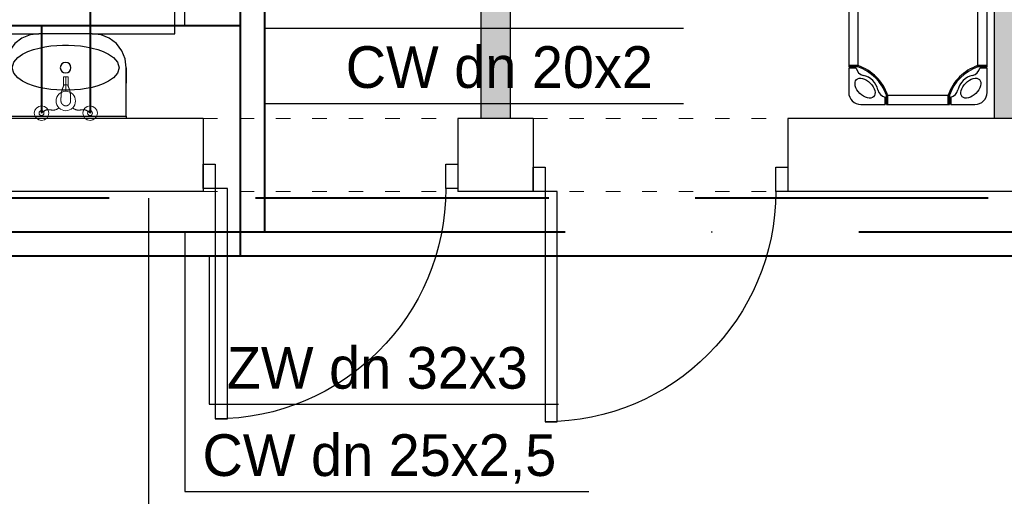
# Model space of a CAD drawing. Header units: millimetres. Extents: x 3698380 to 4312681, y 679670 to 844285.
# Tile 17 of 100: x 3864181 to 3868236, y 786170 to 788135. Entities that reach past the tile are written whole.
import ezdxf
from ezdxf.lldxf.tags import DXFTag

# ---------------------------------------------------------------- set-up
doc = ezdxf.new("R2010")
doc.units = ezdxf.units.MM
doc.header["$LTSCALE"] = 10
for name, pattern in [('ACAD_ISO03W100', [30, 12, -18]), ('H2OCW', [0]), ('H2OCYR', [181.05, 120.7, -60.35]), ('H2OHW', [371.354, 250.4, -60.35, 0.254, -60.35])]:
    doc.linetypes.add(name, pattern=pattern)
for name, color, linetype, lineweight in [('0 20 cienka', 8, 'Continuous', 20), ('A-DOOR', 7, 'Continuous', 9), ('P-SANR-FIXT', 7, 'Continuous', 9), ('SAN_Odbiorniki H2O na rzucie', 7, 'Continuous', 13), ('SAN_Przewody ciepłej wody H2O na rzucie', 1, 'Continuous', 40), ('SAN_Przewody zimnej wody H2O na rzucie', 5, 'Continuous', 40)]:
    doc.layers.add(name, color=color, linetype=linetype, lineweight=lineweight)
for name, color, linetype in [('A_bloki', 252, 'Continuous'), ('A_kreskowanie', 8, 'Continuous'), ('A_podciąg', 8, '300118_49_XR_0034$0$300118_49_XR_0033$0$( Dashed )'), ('A_sc_istn', 252, 'Continuous'), ('A_sc_proj', 2, 'Continuous'), ('A_stolarka', 252, 'Continuous'), ('A_wymiary', 1, 'Continuous'), ('SAN_Etykiety przewodów H2O na rzucie', 7, 'Continuous'), ('SAN_Piony H2O na rzucie', 8, 'Continuous')]:
    doc.layers.add(name, color=color, linetype=linetype)
doc.layers.add('SAN_Przewody cyrkulacji H2O na rzucie', color=7, linetype='Continuous', lineweight=40, true_color=0x800080)
doc.styles.add('Etykiety przewodów H2O na rzucie', font='txt')
tags = doc.linetypes.add('300118_49_XR_0034$0$300118_49_XR_0033$0$( Dashed )', pattern=[0.75, 0.5, -0.25]).pattern_tags.tags
tags[6:7] = [DXFTag(74, 4), DXFTag(75, 0), DXFTag(340, '0'), DXFTag(46, 1.0), DXFTag(50, 0.0), DXFTag(44, 0.0), DXFTag(45, 0.0)]
tags[4:5] = [DXFTag(74, 4), DXFTag(75, 0), DXFTag(340, '0'), DXFTag(46, 1.0), DXFTag(50, 0.0), DXFTag(44, 0.0), DXFTag(45, 0.0)]

# ---------------------------------------------------------------- blocks, each defined once
blk = doc.blocks.new('Łóżeczko przedszkolne Śpioszek - niebieskie _Nowa Szkoła_ - Łóżeczko przedszkolne Śpioszek - niebieskie _Nowa Szkoła_-1786863-1 PIĘTRO')
at = {"layer": 'A_bloki'}
for p, q in [((15, 57), (5, 57)), ((15, 54), (15, 57)), ((16.03, 57), (15.5, 57)), ((15.5, 56.99), (15.5, 57)), ((15.5, 57), (15.5, 56.99)), ((16.03, 56.99), (15.5, 56.99)), ((16.03, 56.99), (15.5, 56.99)), ((116.97, 57), (16.03, 57)), ((16.03, 56.99), (16.03, 57)), ((16.03, 57), (16.03, 56.99)), ((116.97, 56.99), (16.03, 56.99)), ((117.5, 57), (116.97, 57)), ((116.97, 56.99), (116.97, 57)), ((116.97, 57), (116.97, 56.99)), ((117.5, 56.99), (116.97, 56.99)), ((117.5, 56.99), (116.97, 56.99)), ((117.5, 56.99), (117.5, 57)), ((117.5, 57), (117.5, 56.99)), ((128, 57), (118, 57)), ((118, 57), (118, 54)), ((15.5, 56.5), (15, 56.5)), ((15, 54.5), (15.5, 54.5)), ((16.03, 53.19), (15.5, 53.19)), ((16.03, 56.76), (16.03, 56.63)), ((16.03, 56.48), (16.03, 56.63)), ((16.03, 56.63), (16.03, 56.48)), ((16.03, 56.3), (16.03, 56.48)), ((16.03, 56.48), (16.03, 56.3)), ((16.03, 56.09), (16.03, 56.29)), ((16.03, 56.29), (16.03, 56.09)), ((16.03, 55.89), (16.03, 56.09)), ((16.03, 56.09), (16.03, 55.89)), ((16.03, 55.69), (16.03, 55.89)), ((16.03, 55.89), (16.03, 55.69)), ((16.03, 55.49), (16.03, 55.69)), ((16.03, 55.69), (16.03, 55.49)), ((16.03, 55.29), (16.03, 55.49)), ((16.03, 55.49), (16.03, 55.29)), ((16.03, 55.09), (16.03, 55.29)), ((16.03, 55.29), (16.03, 55.09)), ((16.03, 54.88), (16.03, 55.09)), ((16.03, 55.09), (16.03, 54.88)), ((16.03, 54.66), (16.03, 54.88)), ((16.03, 54.88), (16.03, 54.66)), ((16.03, 54.46), (16.03, 54.66)), ((16.03, 54.66), (16.03, 54.46)), ((16.03, 54.28), (16.03, 54.46)), ((16.03, 54.46), (16.03, 54.28)), ((16.03, 54.11), (16.03, 54.28)), ((16.03, 54.28), (16.03, 54.11)), ((16.03, 53.96), (16.03, 54.11)), ((16.03, 54.11), (16.03, 53.96)), ((16.03, 53.81), (16.03, 53.96)), ((16.03, 53.96), (16.03, 53.81)), ((16.03, 53.67), (16.03, 53.81)), ((16.03, 53.81), (16.03, 53.67)), ((16.03, 53.55), (16.03, 53.67)), ((16.03, 53.67), (16.03, 53.55)), ((16.03, 53.54), (16.03, 53.42)), ((116.97, 53.19), (16.03, 53.19)), ((116.97, 56.63), (116.97, 56.76)), ((116.97, 56.48), (116.97, 56.63)), ((116.97, 56.63), (116.97, 56.48)), ((116.97, 56.3), (116.97, 56.48)), ((116.97, 56.48), (116.97, 56.3)), ((116.97, 56.09), (116.97, 56.29)), ((116.97, 56.29), (116.97, 56.09)), ((116.97, 55.89), (116.97, 56.09)), ((116.97, 56.09), (116.97, 55.89)), ((116.97, 55.69), (116.97, 55.89)), ((116.97, 55.89), (116.97, 55.69)), ((116.97, 55.49), (116.97, 55.69)), ((116.97, 55.69), (116.97, 55.49)), ((116.97, 55.29), (116.97, 55.49)), ((116.97, 55.49), (116.97, 55.29)), ((116.97, 55.09), (116.97, 55.29)), ((116.97, 55.29), (116.97, 55.09)), ((116.97, 54.88), (116.97, 55.09)), ((116.97, 55.09), (116.97, 54.88)), ((116.97, 54.66), (116.97, 54.88)), ((116.97, 54.88), (116.97, 54.66)), ((116.97, 54.46), (116.97, 54.66)), ((116.97, 54.66), (116.97, 54.46)), ((116.97, 54.28), (116.97, 54.46)), ((116.97, 54.46), (116.97, 54.28)), ((116.97, 54.11), (116.97, 54.28)), ((116.97, 54.28), (116.97, 54.11)), ((116.97, 53.96), (116.97, 54.11)), ((116.97, 53.81), (116.97, 53.96)), ((116.97, 53.67), (116.97, 53.81)), ((116.97, 53.81), (116.97, 53.67)), ((116.97, 53.55), (116.97, 53.67)), ((116.97, 53.67), (116.97, 53.55)), ((116.97, 53.42), (116.97, 53.54)), ((117.5, 53.19), (116.97, 53.19)), ((118, 56.5), (117.5, 56.5)), ((117.5, 54.5), (118, 54.5)), ((0, 52), (0, 42)), ((133, 42), (133, 52)), ((0, 42), (3, 42)), ((0, 41.5), (0, 40.97)), ((0.01, 41.5), (0, 41.5)), ((0, 41.5), (0.01, 41.5)), ((0.01, 40.97), (0, 40.97)), ((0, 40.97), (0, 16.03)), ((0, 40.97), (0.01, 40.97)), ((0.01, 41.5), (0.01, 40.97)), ((0.01, 41.5), (0.01, 40.97)), ((0.01, 40.97), (0.01, 16.03)), ((0.5, 42), (0.5, 41.5)), ((2.5, 41.5), (2.5, 42)), ((3.8, 41.5), (3.8, 40.97)), ((3.81, 40.97), (3.81, 16.03)), ((129.19, 16.03), (129.19, 40.97)), ((129.2, 40.97), (129.2, 41.5)), ((130, 42), (133, 42)), ((130.5, 42), (130.5, 41.5)), ((132.5, 41.5), (132.5, 42)), ((132.99, 41.5), (133, 41.5)), ((133, 41.5), (132.99, 41.5)), ((132.99, 40.97), (132.99, 41.5)), ((132.99, 40.97), (132.99, 41.5)), ((133, 40.97), (132.99, 40.97)), ((132.99, 40.97), (133, 40.97)), ((132.99, 16.03), (132.99, 40.97)), ((133, 40.97), (133, 41.5)), ((133, 16.03), (133, 40.97)), ((0, 16.03), (0, 15.5)), ((0, 16.03), (0.01, 16.03)), ((0.01, 16.03), (0, 16.03)), ((0.01, 15.5), (0, 15.5)), ((0, 15.5), (0.01, 15.5)), ((3, 15), (0, 15)), ((0, 15), (0, 5)), ((0.01, 16.03), (0.01, 15.5)), ((0.01, 16.03), (0.01, 15.5)), ((0.5, 15.5), (0.5, 15)), ((2.5, 15), (2.5, 15.5)), ((3.8, 16.03), (3.8, 15.5)), ((129.2, 15.5), (129.2, 16.03)), ((133, 15), (130, 15)), ((130.5, 15.5), (130.5, 15)), ((132.5, 15), (132.5, 15.5)), ((132.99, 16.03), (133, 16.03)), ((132.99, 15.5), (132.99, 16.03)), ((132.99, 15.5), (132.99, 16.03)), ((133, 16.03), (132.99, 16.03)), ((132.99, 15.5), (133, 15.5)), ((133, 15.5), (132.99, 15.5)), ((133, 15.5), (133, 16.03)), ((133, 5), (133, 15)), ((5, 0), (15, 0)), ((15, 0), (15, 3)), ((15.5, 2.5), (15, 2.5)), ((15, 0.5), (15.5, 0.5)), ((15.5, 3.81), (16.03, 3.81)), ((15.5, 0.01), (15.5, 0)), ((15.5, 0), (15.5, 0.01)), ((15.5, 0.01), (16.03, 0.01)), ((15.5, 0.01), (16.03, 0.01)), ((16.03, 3.81), (116.97, 3.81)), ((16.03, 3.58), (16.03, 3.46)), ((16.03, 3.45), (16.03, 3.33)), ((16.03, 3.33), (16.03, 3.45)), ((16.03, 3.33), (16.03, 3.19)), ((16.03, 3.19), (16.03, 3.33)), ((16.03, 3.19), (16.03, 3.04)), ((16.03, 3.04), (16.03, 3.19)), ((16.03, 3.04), (16.03, 2.89)), ((16.03, 2.89), (16.03, 3.04)), ((16.03, 2.89), (16.03, 2.72)), ((16.03, 2.72), (16.03, 2.89)), ((16.03, 2.72), (16.03, 2.54)), ((16.03, 2.54), (16.03, 2.72)), ((16.03, 2.54), (16.03, 2.34)), ((16.03, 2.34), (16.03, 2.54)), ((16.03, 2.34), (16.03, 2.12)), ((16.03, 2.12), (16.03, 2.34)), ((16.03, 2.12), (16.03, 1.91)), ((16.03, 1.91), (16.03, 2.12)), ((16.03, 1.91), (16.03, 1.71)), ((16.03, 1.71), (16.03, 1.91)), ((16.03, 1.71), (16.03, 1.51)), ((16.03, 1.51), (16.03, 1.71)), ((16.03, 1.51), (16.03, 1.31)), ((16.03, 1.31), (16.03, 1.51)), ((16.03, 1.31), (16.03, 1.11)), ((16.03, 1.11), (16.03, 1.31)), ((16.03, 1.11), (16.03, 0.91)), ((16.03, 0.91), (16.03, 1.11)), ((16.03, 0.91), (16.03, 0.71)), ((16.03, 0.71), (16.03, 0.91)), ((16.03, 0.7), (16.03, 0.52)), ((16.03, 0.52), (16.03, 0.7)), ((16.03, 0.52), (16.03, 0.37)), ((16.03, 0.37), (16.03, 0.52)), ((16.03, 0.37), (16.03, 0.24)), ((16.03, 0.01), (16.03, 0)), ((16.03, 0), (16.03, 0.01)), ((16.03, 0.01), (116.97, 0.01)), ((116.97, 3.81), (117.5, 3.81)), ((116.97, 3.46), (116.97, 3.58)), ((116.97, 3.33), (116.97, 3.45)), ((116.97, 3.45), (116.97, 3.33)), ((116.97, 3.19), (116.97, 3.33)), ((116.97, 3.33), (116.97, 3.19)), ((116.97, 3.04), (116.97, 3.19)), ((116.97, 3.19), (116.97, 3.04)), ((116.97, 2.89), (116.97, 3.04)), ((116.97, 3.04), (116.97, 2.89)), ((116.97, 2.72), (116.97, 2.89)), ((116.97, 2.89), (116.97, 2.72)), ((116.97, 2.54), (116.97, 2.72)), ((116.97, 2.72), (116.97, 2.54)), ((116.97, 2.34), (116.97, 2.54)), ((116.97, 2.54), (116.97, 2.34)), ((116.97, 2.12), (116.97, 2.34)), ((116.97, 2.34), (116.97, 2.12)), ((116.97, 1.91), (116.97, 2.12)), ((116.97, 2.12), (116.97, 1.91)), ((116.97, 1.71), (116.97, 1.91)), ((116.97, 1.91), (116.97, 1.71)), ((116.97, 1.51), (116.97, 1.71)), ((116.97, 1.31), (116.97, 1.51)), ((116.97, 1.11), (116.97, 1.31)), ((116.97, 1.31), (116.97, 1.11)), ((116.97, 0.91), (116.97, 1.11)), ((116.97, 1.11), (116.97, 0.91)), ((116.97, 0.71), (116.97, 0.91)), ((116.97, 0.91), (116.97, 0.71)), ((116.97, 0.52), (116.97, 0.7)), ((116.97, 0.7), (116.97, 0.52)), ((116.97, 0.37), (116.97, 0.52)), ((116.97, 0.52), (116.97, 0.37)), ((116.97, 0.24), (116.97, 0.37)), ((116.97, 0), (116.97, 0.01)), ((116.97, 0.01), (117.5, 0.01)), ((116.97, 0.01), (117.5, 0.01)), ((116.97, 0.01), (116.97, 0)), ((118, 2.5), (117.5, 2.5)), ((117.5, 0.5), (118, 0.5)), ((117.5, 0.01), (117.5, 0)), ((117.5, 0), (117.5, 0.01)), ((118, 3), (118, 0)), ((118, 0), (128, 0)), ((15.5, 0), (16.03, 0)), ((16.03, 0), (116.97, 0)), ((116.97, 0), (117.5, 0))]:
    blk.add_line(p, q, dxfattribs=at)
at = {"layer": 'A_bloki', "flags": 128}
for points in [[(15.5, 53.19), (15.5, 53.3), (15.5, 53.42), (15.5, 53.55), (15.5, 53.67), (15.5, 53.81), (15.5, 53.96), (15.5, 54.11), (15.5, 54.28), (15.5, 54.46), (15.5, 54.66), (15.5, 54.88), (15.5, 55.09), (15.5, 55.29), (15.5, 55.49), (15.5, 55.69), (15.5, 55.89), (15.5, 56.09), (15.5, 56.3), (15.5, 56.48), (15.5, 56.63), (15.5, 56.76), (15.5, 56.87), (15.5, 56.94), (15.5, 56.99)], [(16.03, 56.63), (16.03, 56.76), (16.03, 56.87), (16.03, 56.94), (16.03, 56.99)], [(16.03, 56.99), (16.03, 56.94), (16.03, 56.87), (16.03, 56.76)], [(116.97, 56.76), (116.97, 56.87), (116.97, 56.94), (116.97, 56.99)], [(116.97, 56.99), (116.97, 56.94), (116.97, 56.87), (116.97, 56.76), (116.97, 56.63)], [(117.5, 56.99), (117.5, 56.94), (117.5, 56.87), (117.5, 56.76), (117.5, 56.63), (117.5, 56.48), (117.5, 56.3), (117.5, 56.09), (117.5, 55.89), (117.5, 55.69), (117.5, 55.49), (117.5, 55.29), (117.5, 55.09), (117.5, 54.88), (117.5, 54.66), (117.5, 54.46), (117.5, 54.28), (117.5, 54.11), (117.5, 53.96), (117.5, 53.81), (117.5, 53.67), (117.5, 53.55), (117.5, 53.42), (117.5, 53.3), (117.5, 53.19)], [(3.17, 46.76), (2.83, 47.24), (2.63, 47.84), (2.59, 48.53), (2.71, 49.29), (2.98, 50.09), (3.39, 50.9), (3.94, 51.68), (4.59, 52.41), (5.32, 53.06), (6.1, 53.61), (6.91, 54.02), (7.71, 54.29), (8.47, 54.41), (9.16, 54.37), (9.76, 54.17), (10.24, 53.83)], [(10.24, 53.83), (10.59, 53.35), (10.79, 52.75), (10.83, 52.05), (10.71, 51.29), (10.44, 50.49), (10.02, 49.69), (9.48, 48.9), (8.83, 48.17), (8.1, 47.52), (7.31, 46.98), (6.51, 46.56), (5.71, 46.29), (4.95, 46.17), (4.25, 46.21), (3.65, 46.41), (3.17, 46.76)], [(16.03, 53.19), (16.03, 53.3), (16.03, 53.42), (16.03, 53.54)], [(16.03, 53.42), (16.03, 53.3), (16.03, 53.19)], [(116.97, 54.11), (116.97, 53.96), (116.97, 53.81)], [(116.97, 53.54), (116.97, 53.42), (116.97, 53.3), (116.97, 53.19)], [(116.97, 53.19), (116.97, 53.3), (116.97, 53.42)], [(129.83, 46.76), (129.35, 46.41), (128.75, 46.21), (128.05, 46.17), (127.29, 46.29), (126.49, 46.56), (125.69, 46.98), (124.9, 47.52), (124.17, 48.17), (123.52, 48.9), (122.98, 49.69), (122.56, 50.49), (122.29, 51.29), (122.17, 52.05), (122.21, 52.75), (122.41, 53.35), (122.76, 53.83)], [(122.76, 53.83), (123.24, 54.17), (123.84, 54.37), (124.53, 54.41), (125.29, 54.29), (126.09, 54.02), (126.9, 53.61), (127.68, 53.06), (128.41, 52.41), (129.06, 51.68), (129.61, 50.9), (130.02, 50.09), (130.29, 49.29), (130.41, 48.53), (130.37, 47.84), (130.17, 47.24), (129.83, 46.76)], [(0.01, 41.5), (0.06, 41.5), (0.13, 41.5), (0.24, 41.5), (0.37, 41.5), (0.52, 41.5), (0.7, 41.5), (0.91, 41.5), (1.11, 41.5), (1.31, 41.5), (1.51, 41.5), (1.71, 41.5), (1.91, 41.5), (2.12, 41.5), (2.34, 41.5), (2.54, 41.5), (2.72, 41.5), (2.89, 41.5), (3.04, 41.5), (3.19, 41.5), (3.33, 41.5), (3.45, 41.5), (3.58, 41.5), (3.7, 41.5), (3.81, 41.5)], [(3.81, 40.97), (3.7, 40.97), (3.58, 40.97), (3.45, 40.97), (3.33, 40.97), (3.19, 40.97), (3.04, 40.97), (2.89, 40.97), (2.72, 40.97), (2.54, 40.97), (2.34, 40.97), (2.12, 40.97), (1.91, 40.97), (1.71, 40.97), (1.51, 40.97), (1.31, 40.97), (1.11, 40.97), (0.91, 40.97), (0.7, 40.97), (0.52, 40.97), (0.37, 40.97), (0.24, 40.97), (0.13, 40.97), (0.06, 40.97), (0.01, 40.97)], [(0.01, 40.97), (0.06, 40.97), (0.13, 40.97), (0.24, 40.97), (0.37, 40.97), (0.52, 40.97), (0.7, 40.97), (0.91, 40.97), (1.11, 40.97), (1.31, 40.97), (1.51, 40.97), (1.71, 40.97), (1.91, 40.97), (2.12, 40.97), (2.34, 40.97), (2.54, 40.97), (2.72, 40.97), (2.89, 40.97), (3.04, 40.97), (3.19, 40.97), (3.33, 40.97), (3.45, 40.97), (3.58, 40.97), (3.7, 40.97), (3.81, 40.97)], [(129.19, 41.5), (129.3, 41.5), (129.42, 41.5), (129.55, 41.5), (129.67, 41.5), (129.81, 41.5), (129.96, 41.5), (130.11, 41.5), (130.28, 41.5), (130.46, 41.5), (130.66, 41.5), (130.88, 41.5), (131.09, 41.5), (131.29, 41.5), (131.49, 41.5), (131.69, 41.5), (131.89, 41.5), (132.09, 41.5), (132.3, 41.5), (132.48, 41.5), (132.63, 41.5), (132.76, 41.5), (132.87, 41.5), (132.94, 41.5), (132.99, 41.5)], [(132.99, 40.97), (132.94, 40.97), (132.87, 40.97), (132.76, 40.97), (132.63, 40.97), (132.48, 40.97), (132.3, 40.97), (132.09, 40.97), (131.89, 40.97), (131.69, 40.97), (131.49, 40.97), (131.29, 40.97), (131.09, 40.97), (130.88, 40.97), (130.66, 40.97), (130.46, 40.97), (130.28, 40.97), (130.11, 40.97), (129.96, 40.97), (129.81, 40.97), (129.67, 40.97), (129.55, 40.97), (129.42, 40.97), (129.3, 40.97), (129.19, 40.97)], [(129.19, 40.97), (129.3, 40.97), (129.42, 40.97), (129.55, 40.97), (129.67, 40.97), (129.81, 40.97), (129.96, 40.97), (130.11, 40.97), (130.28, 40.97), (130.46, 40.97), (130.66, 40.97), (130.88, 40.97), (131.09, 40.97), (131.29, 40.97), (131.49, 40.97), (131.69, 40.97), (131.89, 40.97), (132.09, 40.97), (132.3, 40.97), (132.48, 40.97), (132.63, 40.97), (132.76, 40.97), (132.87, 40.97), (132.94, 40.97), (132.99, 40.97)], [(0.01, 16.03), (0.06, 16.03), (0.13, 16.03), (0.24, 16.03), (0.37, 16.03), (0.52, 16.03), (0.7, 16.03), (0.91, 16.03), (1.11, 16.03), (1.31, 16.03), (1.51, 16.03), (1.71, 16.03), (1.91, 16.03), (2.12, 16.03), (2.34, 16.03), (2.54, 16.03), (2.72, 16.03), (2.89, 16.03), (3.04, 16.03), (3.19, 16.03), (3.33, 16.03), (3.45, 16.03), (3.58, 16.03), (3.7, 16.03), (3.81, 16.03)], [(3.81, 16.03), (3.7, 16.03), (3.58, 16.03), (3.45, 16.03), (3.33, 16.03), (3.19, 16.03), (3.04, 16.03), (2.89, 16.03), (2.72, 16.03), (2.54, 16.03), (2.34, 16.03), (2.12, 16.03), (1.91, 16.03), (1.71, 16.03), (1.51, 16.03), (1.31, 16.03), (1.11, 16.03), (0.91, 16.03), (0.7, 16.03), (0.52, 16.03), (0.37, 16.03), (0.24, 16.03), (0.13, 16.03), (0.06, 16.03), (0.01, 16.03)], [(3.81, 15.5), (3.7, 15.5), (3.58, 15.5), (3.45, 15.5), (3.33, 15.5), (3.19, 15.5), (3.04, 15.5), (2.89, 15.5), (2.72, 15.5), (2.54, 15.5), (2.34, 15.5), (2.12, 15.5), (1.91, 15.5), (1.71, 15.5), (1.51, 15.5), (1.31, 15.5), (1.11, 15.5), (0.91, 15.5), (0.7, 15.5), (0.52, 15.5), (0.37, 15.5), (0.24, 15.5), (0.13, 15.5), (0.06, 15.5), (0.01, 15.5)], [(129.19, 16.03), (129.3, 16.03), (129.42, 16.03), (129.55, 16.03), (129.67, 16.03), (129.81, 16.03), (129.96, 16.03), (130.11, 16.03), (130.28, 16.03), (130.46, 16.03), (130.66, 16.03), (130.88, 16.03), (131.09, 16.03), (131.29, 16.03), (131.49, 16.03), (131.69, 16.03), (131.89, 16.03), (132.09, 16.03), (132.3, 16.03), (132.48, 16.03), (132.63, 16.03), (132.76, 16.03), (132.87, 16.03), (132.94, 16.03), (132.99, 16.03)], [(132.99, 16.03), (132.94, 16.03), (132.87, 16.03), (132.76, 16.03), (132.63, 16.03), (132.48, 16.03), (132.3, 16.03), (132.09, 16.03), (131.89, 16.03), (131.69, 16.03), (131.49, 16.03), (131.29, 16.03), (131.09, 16.03), (130.88, 16.03), (130.66, 16.03), (130.46, 16.03), (130.28, 16.03), (130.11, 16.03), (129.96, 16.03), (129.81, 16.03), (129.67, 16.03), (129.55, 16.03), (129.42, 16.03), (129.3, 16.03), (129.19, 16.03)], [(132.99, 15.5), (132.94, 15.5), (132.87, 15.5), (132.76, 15.5), (132.63, 15.5), (132.48, 15.5), (132.3, 15.5), (132.09, 15.5), (131.89, 15.5), (131.69, 15.5), (131.49, 15.5), (131.29, 15.5), (131.09, 15.5), (130.88, 15.5), (130.66, 15.5), (130.46, 15.5), (130.28, 15.5), (130.11, 15.5), (129.96, 15.5), (129.81, 15.5), (129.67, 15.5), (129.55, 15.5), (129.42, 15.5), (129.3, 15.5), (129.19, 15.5)], [(10.24, 3.17), (9.76, 2.83), (9.16, 2.63), (8.47, 2.59), (7.71, 2.71), (6.91, 2.98), (6.1, 3.39), (5.32, 3.94), (4.59, 4.59), (3.94, 5.32), (3.39, 6.1), (2.98, 6.91), (2.71, 7.71), (2.59, 8.47), (2.63, 9.16), (2.83, 9.76), (3.17, 10.24)], [(3.17, 10.24), (3.65, 10.59), (4.25, 10.79), (4.95, 10.83), (5.71, 10.71), (6.51, 10.44), (7.31, 10.02), (8.1, 9.48), (8.83, 8.83), (9.48, 8.1), (10.02, 7.31), (10.44, 6.51), (10.71, 5.71), (10.83, 4.95), (10.79, 4.25), (10.59, 3.65), (10.24, 3.17)], [(122.76, 3.17), (122.41, 3.65), (122.21, 4.25), (122.17, 4.95), (122.29, 5.71), (122.56, 6.51), (122.98, 7.31), (123.52, 8.1), (124.17, 8.83), (124.9, 9.48), (125.69, 10.02), (126.49, 10.44), (127.29, 10.71), (128.05, 10.83), (128.75, 10.79), (129.35, 10.59), (129.83, 10.24)], [(129.83, 10.24), (130.17, 9.76), (130.37, 9.16), (130.41, 8.47), (130.29, 7.71), (130.02, 6.91), (129.61, 6.1), (129.06, 5.32), (128.41, 4.59), (127.68, 3.94), (126.9, 3.39), (126.09, 2.98), (125.29, 2.71), (124.53, 2.59), (123.84, 2.63), (123.24, 2.83), (122.76, 3.17)], [(15.5, 0.01), (15.5, 0.06), (15.5, 0.13), (15.5, 0.24), (15.5, 0.37), (15.5, 0.52), (15.5, 0.7), (15.5, 0.91), (15.5, 1.11), (15.5, 1.31), (15.5, 1.51), (15.5, 1.71), (15.5, 1.91), (15.5, 2.12), (15.5, 2.34), (15.5, 2.54), (15.5, 2.72), (15.5, 2.89), (15.5, 3.04), (15.5, 3.19), (15.5, 3.33), (15.5, 3.45), (15.5, 3.58), (15.5, 3.7), (15.5, 3.81)], [(16.03, 3.81), (16.03, 3.7), (16.03, 3.58)], [(16.03, 3.46), (16.03, 3.58), (16.03, 3.7), (16.03, 3.81)], [(16.03, 0.01), (16.03, 0.06), (16.03, 0.13), (16.03, 0.24), (16.03, 0.37)], [(16.03, 0.24), (16.03, 0.13), (16.03, 0.06), (16.03, 0.01)], [(116.97, 3.58), (116.97, 3.7), (116.97, 3.81)], [(116.97, 3.81), (116.97, 3.7), (116.97, 3.58), (116.97, 3.46)], [(116.97, 1.71), (116.97, 1.51), (116.97, 1.31)], [(116.97, 0.37), (116.97, 0.24), (116.97, 0.13), (116.97, 0.06), (116.97, 0.01)], [(116.97, 0.01), (116.97, 0.06), (116.97, 0.13), (116.97, 0.24)], [(117.5, 3.81), (117.5, 3.7), (117.5, 3.58), (117.5, 3.45), (117.5, 3.33), (117.5, 3.19), (117.5, 3.04), (117.5, 2.89), (117.5, 2.72), (117.5, 2.54), (117.5, 2.34), (117.5, 2.12), (117.5, 1.91), (117.5, 1.71), (117.5, 1.51), (117.5, 1.31), (117.5, 1.11), (117.5, 0.91), (117.5, 0.7), (117.5, 0.52), (117.5, 0.37), (117.5, 0.24), (117.5, 0.13), (117.5, 0.06), (117.5, 0.01)]]:
    blk.add_lwpolyline(points, dxfattribs=at)
at = {"layer": 'A_bloki'}
for centre, radius, start, end in [((5, 52), 5, 90, 180), ((128, 52), 5, 360, 90), ((-2.3, 59.3), 19.31, 288.3867, 341.5695), ((-2.3, 59.3), 18.81, 288.8936, 341.0613), ((16, 50), 4.12, 104.0321, 165.9679), ((135.3, 59.3), 19.31, 198.4305, 251.6133), ((135.3, 59.3), 18.81, 198.9387, 251.1064), ((117, 50), 4.12, 14.0321, 75.9679), ((4.3, 52.7), 7.89, 282.451, 347.549), ((128.7, 52.7), 7.89, 192.451, 257.549), ((6.98, 41.02), 4.1, 103.8707, 166.1293), ((126.02, 41.02), 4.1, 13.8707, 76.1293), ((6.98, 15.98), 4.1, 193.8707, 256.1293), ((-2.3, -2.3), 19.31, 18.4305, 71.6133), ((-2.3, -2.3), 18.81, 18.9387, 71.1064), ((135.3, -2.3), 19.31, 108.3867, 161.5695), ((135.3, -2.3), 18.81, 108.8936, 161.0613), ((126.02, 15.98), 4.1, 283.8707, 346.1293), ((4.3, 4.3), 7.89, 12.451, 77.549), ((128.7, 4.3), 7.89, 102.451, 167.549), ((5, 5), 5, 180, 270), ((16, 7), 4.12, 194.0321, 255.9679), ((117, 7), 4.12, 284.0321, 345.9679), ((128, 5), 5, 270, 360)]:
    blk.add_arc(centre, radius, start, end, dxfattribs=at)
for points in [[(15.5, 56.99), (15.5, 56.96), (15.5, 56.94), (15.5, 56.91)], [(117.5, 56.91), (117.5, 56.94), (117.5, 56.96), (117.5, 56.99)], [(0.09, 41.5), (0.06, 41.5), (0.04, 41.5), (0.01, 41.5)], [(132.99, 41.5), (132.96, 41.5), (132.94, 41.5), (132.91, 41.5)], [(0.01, 15.5), (0.04, 15.5), (0.06, 15.5), (0.09, 15.5)], [(132.91, 15.5), (132.94, 15.5), (132.96, 15.5), (132.99, 15.5)], [(15.5, 0.09), (15.5, 0.06), (15.5, 0.04), (15.5, 0.01)], [(117.5, 0.01), (117.5, 0.04), (117.5, 0.06), (117.5, 0.09)]]:
    blk.add_open_spline(points, degree=3, dxfattribs=at)
blk = doc.blocks.new('Umywalka toaletowa - 35x50 cm-976482-1 PIĘTRO')
at = {"layer": 'A_bloki'}
for p, q in [((11, 35), (-11, 35)), ((-25, 21), (-25, 1)), ((25, 1), (25, 21)), ((-25, 1), (25, 1))]:
    blk.add_line(p, q, dxfattribs=at)
at = {"layer": 'A_bloki', "flags": 128}
for points in [[(-11, 35), (-14.62, 34.52), (-18, 33.12), (-20.9, 30.9), (-23.12, 28), (-24.52, 24.62), (-25, 21)], [(25, 21), (24.52, 24.62), (23.12, 28), (20.9, 30.9), (18, 33.12), (14.62, 34.52), (11, 35)], [(-22, 21), (-21.32, 23.31), (-19.71, 25.14), (-17.72, 26.53), (-15.53, 27.61), (-13.24, 28.45), (-10.9, 29.11), (-8.5, 29.61), (-6.09, 29.97), (-3.66, 30.2), (-1.22, 30.32), (1.22, 30.32), (3.66, 30.2), (6.09, 29.97), (8.51, 29.61), (10.9, 29.11), (13.24, 28.45), (15.53, 27.61), (17.71, 26.54), (19.72, 25.14), (21.31, 23.31), (22, 21)], [(-25, 14.55), (-25, 15.39), (-25, 17.3), (-25, 19.17), (-25, 21)], [(22, 21), (21.31, 18.69), (19.72, 16.86), (17.71, 15.46), (15.53, 14.39), (13.24, 13.55), (10.9, 12.89), (8.51, 12.39), (6.09, 12.03), (3.66, 11.8), (1.22, 11.68), (-1.22, 11.68), (-3.66, 11.8), (-6.09, 12.03), (-8.5, 12.39), (-10.9, 12.89), (-13.24, 13.55), (-15.53, 14.39), (-17.72, 15.47), (-19.71, 16.86), (-21.32, 18.69), (-22, 21)], [(25, 21), (25, 19.17), (25, 17.3), (25, 15.39), (25, 14.55)], [(-25, 0), (-25, 0.72), (-25, 0.88)], [(25, 0.86), (25, 0.72), (25, 0)]]:
    blk.add_lwpolyline(points, dxfattribs=at)
at = {"layer": 'A_bloki'}
for start, end in [(0, 180), (180, 0)]:
    blk.add_arc((0, 21), 2.19, start, end, dxfattribs=at)
for points in [[(-25, 0), (-25, 0.22), (-25, 0.59), (-25, 0.93), (-25, 1), (-25, 1)], [(25, 1), (25, 1), (25, 0.93), (25, 0.59), (25, 0.22), (25, 0)]]:
    blk.add_open_spline(points, degree=3, dxfattribs=at)
at = {"layer": 'A_podciąg'}
for p, q in [((-45, 95), (-45, 35)), ((45, 95), (-45, 95)), ((45, 35), (45, 95)), ((-45, 35), (-11, 35)), ((11, 35), (45, 35))]:
    blk.add_line(p, q, dxfattribs=at)
blk = doc.blocks.new('Drzwi-jednoskrzydłowe-panelowe - D-1 90x200 OŚCIEŻNICA-5 DRZWI-5-1256997-1 PIĘTRO')
at = {"layer": 'A_stolarka'}
for p, q in [((-47.5, 0), (-52.5, 0)), ((-52.5, 0), (-52.5, -10)), ((-47.5, -10), (-47.5, 0)), ((47.5, 0), (47.5, -10)), ((52.5, 0), (47.5, 0)), ((52.5, -10), (52.5, 0)), ((-52.5, -10), (-47.5, -10)), ((42.5, -10), (47.5, -10)), ((42.5, -105), (42.5, -10)), ((42.5, -10), (47.5, -10)), ((42.5, -105), (42.5, -10)), ((47.5, -10), (52.5, -10)), ((47.5, -10), (47.5, -105)), ((47.5, -10), (47.5, -105)), ((47.5, -105), (42.5, -105)), ((47.5, -105), (42.5, -105))]:
    blk.add_line(p, q, dxfattribs=at)
at = {"layer": 'A_stolarka', "lineweight": 18}
for p, q in [((-52.5, 0), (-47.5, 0)), ((-47.5, 0), (-47.5, -10)), ((47.5, -10), (47.5, 0)), ((47.5, 0), (52.5, 0)), ((-52.5, -10), (-52.5, -6.25)), ((52.5, -6.25), (52.5, -10)), ((-47.5, -10), (-52.5, -10)), ((52.5, -10), (47.5, -10))]:
    blk.add_line(p, q, dxfattribs=at)
at = {"layer": 'A_stolarka'}
blk.add_arc((47.5, -10), 95, 180, 270, dxfattribs=at)
blk = doc.blocks.new('d')
at = {"layer": 'A_kreskowanie', "ltscale": 2}
h = blk.add_hatch(color=252, dxfattribs=at)
h.dxf.hatch_style = 1
h.paths.add_polyline_path([(3731432.76, 791007.02), (3731312.76, 791007.02), (3731312.76, 789647.02), (3731432.76, 789647.02)])
h.paths.add_polyline_path([(3732874.74, 789327.02), (3732874.74, 789347.02), (3731432.76, 789347.02), (3731432.76, 789227.02), (3732874.74, 789227.02)])
h.paths.add_polyline_path([(3732754.74, 789227.02), (3732634.74, 789227.02), (3732634.74, 789127.02), (3732754.74, 789127.02)])
h.paths.add_polyline_path([(3734281.53, 789347.02), (3733874.74, 789347.02), (3733874.74, 789227.02), (3734281.53, 789227.02)])
h.paths.add_polyline_path([(3734161.53, 791007.02), (3734041.53, 791007.02), (3734041.53, 790927.02), (3734041.53, 790357.02), (3734041.53, 789347.02), (3734161.53, 789347.02)])
h.paths.add_polyline_path([(3736381.9, 791007.02), (3736261.9, 791007.02), (3736261.9, 789347.02), (3735463.65, 789347.02), (3735314.74, 789347.02), (3735314.74, 789227.02), (3736381.9, 789227.02)])
h.paths.add_polyline_path([(3735583.65, 789227.02), (3735463.65, 789227.02), (3735463.65, 787727.02), (3735583.65, 787727.02)])
h.paths.add_polyline_path([(3732754.74, 788122.56), (3732634.74, 788122.56), (3732634.74, 787727.02), (3732754.74, 787727.02)])
h.paths.add_polyline_path([(3731432.76, 789527.02), (3731312.76, 789527.02), (3731312.76, 787727.02), (3731432.76, 787727.02)])
h.paths.add_polyline_path([(3730049.12, 787727.02), (3729235.08, 787727.02), (3729235.08, 787627.02), (3729285.08, 787627.02), (3729285.08, 787527.02, 0.0278424), (3729290.65, 787427.02), (3730049.12, 787427.02)])
h.paths.add_polyline_path([(3729285.08, 787527.02), (3729235.08, 787527.02), (3729235.08, 787427.02), (3729290.65, 787427.02, -0.0278424)], flags=17)
h.paths.add_polyline_path([(3729285.08, 787627.02), (3729235.08, 787627.02), (3729235.08, 787527.02), (3729285.08, 787527.02)], flags=17)
h.paths.add_polyline_path([(3729114.74, 784607.02), (3728714.74, 784607.02), (3728714.74, 783607.02), (3729114.74, 783607.02)])
h.paths.add_polyline_path([(3729220.66, 783607.02), (3729114.74, 783607.02), (3729114.74, 783487.02), (3729220.66, 783487.02)])
h.paths.add_polyline_path([(3729309.74, 783607.02), (3729220.66, 783607.02), (3729220.66, 783487.02), (3729309.74, 783487.02)])
h.paths.add_polyline_path([(3732204.74, 783607.02), (3730709.74, 783607.02), (3730709.74, 783487.02), (3732204.74, 783487.02)])
h.paths.add_polyline_path([(3732324.74, 783707.02), (3732204.74, 783707.02), (3732204.74, 781627.02), (3732324.74, 781627.02)])
h.paths.add_polyline_path([(3735344.74, 786027.02), (3735224.74, 786027.02), (3732324.74, 786027.02), (3732324.74, 785907.02), (3735224.74, 785907.02), (3735224.74, 781627.02), (3735344.74, 781627.02)])
h.paths.add_polyline_path([(3744114.74, 791127.02), (3735314.74, 791127.02), (3735314.74, 791007.02), (3744114.74, 791007.02)])
h.paths.add_polyline_path([(3740100.05, 791007.02), (3739980.05, 791007.02), (3739980.05, 787727.02), (3740100.05, 787727.02)])
h.paths.add_polyline_path([(3742214.74, 791007.02), (3742094.74, 791007.02), (3742094.74, 787727.02), (3742214.74, 787727.02)])
h.paths.add_polyline_path([(3727024.74, 793327.02), (3726904.74, 793327.02), (3726904.74, 789127.02), (3727024.74, 789127.02)])
at = {"layer": '0 20 cienka', "color": 252, "linetype": 'ACAD_ISO03W100', "ltscale": 0.5}
for p, q in [((3738835.51, 787727.02), (3739885.51, 787727.02)), ((3740194.58, 787727.02), (3741244.58, 787727.02)), ((3738835.51, 787427.02), (3739885.51, 787427.02)), ((3740194.58, 787427.02), (3741244.58, 787427.02))]:
    blk.add_line(p, q, dxfattribs=at)
at = {"layer": 'A_sc_istn', "color": 252}
for points in [[(3738835.51, 787727.02), (3734254.74, 787727.02)], [(3740194.58, 787727.02), (3739885.51, 787727.02)], [(3742214.74, 787727.02), (3741244.58, 787727.02)], [(3738835.51, 787427.02), (3734254.74, 787427.02)], [(3740194.58, 787427.02), (3739885.51, 787427.02)], [(3742214.74, 787427.02), (3741244.58, 787427.02)]]:
    blk.add_lwpolyline(points, dxfattribs=at)
at = {"layer": 'A_sc_proj', "color": 252, "ltscale": 2}
for p, q in [((3739980.05, 791007.02), (3739980.05, 787727.02)), ((3740100.05, 791007.02), (3740100.05, 787727.02)), ((3742094.74, 791007.02), (3742094.74, 787727.02)), ((3738835.51, 787727.02), (3738835.51, 787427.02)), ((3739885.51, 787727.02), (3739885.51, 787427.02)), ((3740194.58, 787727.02), (3740194.58, 787427.02)), ((3741244.58, 787727.02), (3741244.58, 787427.02))]:
    blk.add_line(p, q, dxfattribs=at)
at = {"layer": 'A-DOOR', "color": 252, "xscale": -10, "yscale": 10, "zscale": 10}
for p in [(3739360.51, 787538.73), (3740719.58, 787527.02)]:
    blk.add_blockref('Drzwi-jednoskrzydłowe-panelowe - D-1 90x200 OŚCIEŻNICA-5 DRZWI-5-1256997-1 PIĘTRO', p, dxfattribs=at)
at = {"layer": 'A_bloki', "color": 252, "xscale": 10, "yscale": 10, "zscale": 10, "rotation": 270.0000000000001}
blk.add_blockref('Łóżeczko przedszkolne Śpioszek - niebieskie _Nowa Szkoła_ - Łóżeczko przedszkolne Śpioszek - niebieskie _Nowa Szkoła_-1786863-1 PIĘTRO', (3741495.07, 789115.27), dxfattribs=at)
at = {"layer": 'P-SANR-FIXT', "color": 252, "xscale": 10, "yscale": 10, "zscale": 10}
blk.add_blockref('Umywalka toaletowa - 35x50 cm-976482-1 PIĘTRO', (3738269.27, 787727.02), dxfattribs=at)
blk = doc.blocks.new('BATCZST')
at = {"layer": 'SAN_Odbiorniki H2O na rzucie', "true_color": 0x000000}
for points in [[(0, -100), (0, -40)], [(-10, -60), (-10, -100), (10, -100), (10, -60)]]:
    blk.add_lwpolyline(points, dxfattribs=at)
for centre, radius in [((-100, 50), 10), ((100, 50), 10), ((0, 0), 40)]:
    blk.add_circle(centre, radius, dxfattribs=at)
at = {"layer": 'SAN_Odbiorniki H2O na rzucie', "linetype": 'Continuous', "true_color": 0x000000}
for points in [[(-30, 30), (-33.6, 32.2), (-37.1, 34), (-40.4, 35.4), (-43.5, 36.3), (-46.5, 37), (-49.4, 37.3), (-52.1, 37.5), (-54.8, 37.4), (-57.4, 37.2), (-60, 36.9), (-62.5, 36.6), (-65, 36.2), (-67.5, 36), (-70, 35.8), (-72.6, 35.8), (-75.2, 35.9), (-77.9, 36.3), (-80.6, 37), (-83.5, 38.1), (-86.5, 39.5), (-89.6, 41.3), (-92.9, 43.7), (-96.4, 46.6), (-100, 50)], [(30, 30), (33.6, 32.2), (37.1, 34), (40.4, 35.4), (43.5, 36.3), (46.5, 37), (49.4, 37.3), (52.1, 37.5), (54.8, 37.4), (57.4, 37.2), (60, 36.9), (62.5, 36.6), (65, 36.2), (67.5, 36), (70, 35.8), (72.6, 35.8), (75.2, 35.9), (77.9, 36.3), (80.6, 37), (83.5, 38.1), (86.5, 39.5), (89.6, 41.3), (92.9, 43.7), (96.4, 46.6), (100, 50)]]:
    blk.add_spline(points, degree=3, dxfattribs=at)
at = {"layer": 'SAN_Odbiorniki H2O na rzucie', "true_color": 0x000000}
blk.add_spline([(-20, 0), (-20, -0.6), (-20, -1.2), (-20, -1.8), (-20, -2.4), (-20, -3), (-20, -3.6), (-20, -4.2), (-20, -4.8), (-20, -5.4), (-20, -6), (-20, -6.6), (-20, -7.2), (-20, -7.8), (-20, -8.4), (-20, -9), (-20, -9.6), (-20, -10.2), (-19.9, -10.8), (-19.9, -11.4), (-19.9, -12), (-19.9, -12.6), (-19.9, -13.2), (-19.9, -13.8), (-19.9, -14.4), (-19.8, -15), (-19.8, -15.6), (-19.8, -16.2), (-19.8, -16.8), (-19.8, -17.4), (-19.7, -18), (-19.7, -18.6), (-19.7, -19.2), (-19.6, -19.8), (-19.6, -20.4), (-19.6, -21), (-19.5, -21.6), (-19.5, -22.2), (-19.5, -22.8), (-19.4, -23.4), (-19.4, -24), (-19.3, -24.6), (-19.3, -25.2), (-19.2, -25.8), (-19.1, -26.4), (-19.1, -27), (-19, -27.6), (-19, -28.2), (-18.9, -28.8), (-18.8, -29.4), (-18.8, -30), (-18.7, -30.6), (-18.6, -31.2), (-18.5, -31.8), (-18.4, -32.4), (-18.3, -33), (-18.2, -33.6), (-18.1, -34.2), (-18, -34.8), (-17.9, -35.4), (-17.8, -36), (-17.7, -36.6), (-17.6, -37.2), (-17.5, -37.8), (-17.4, -38.4), (-17.3, -39), (-17.1, -39.6), (-17, -40.2), (-16.9, -40.8), (-16.7, -41.4), (-16.6, -42), (-16.4, -42.6), (-16.3, -43.2), (-16.1, -43.8), (-15.9, -44.4), (-15.8, -45), (-15.6, -45.6), (-15.4, -46.2), (-15.3, -46.8), (-15.1, -47.4), (-14.9, -48), (-14.7, -48.6), (-14.5, -49.2), (-14.3, -49.8), (-14.1, -50.4), (-13.9, -51), (-13.6, -51.6), (-13.4, -52.2), (-13.2, -52.8), (-13, -53.4), (-12.7, -54), (-12.5, -54.6), (-12.2, -55.2), (-12, -55.8), (-11.7, -56.4), (-11.4, -57), (-11.2, -57.6), (-10.9, -58.2), (-10.6, -58.8), (-10.3, -59.4), (-10, -60), (-10, -60.3), (-10, -60.6), (-9.9, -60.9), (-9.9, -61.2), (-9.9, -61.4), (-9.8, -61.7), (-9.7, -62), (-9.6, -62.2), (-9.5, -62.5), (-9.4, -62.7), (-9.3, -62.9), (-9.2, -63.2), (-9.1, -63.4), (-8.9, -63.6), (-8.8, -63.8), (-8.6, -64), (-8.5, -64.2), (-8.3, -64.4), (-8.1, -64.6), (-7.9, -64.8), (-7.7, -65), (-7.5, -65.1), (-7.3, -65.3), (-7.1, -65.5), (-6.9, -65.6), (-6.6, -65.8), (-6.4, -65.9), (-6.2, -66), (-5.9, -66.2), (-5.7, -66.3), (-5.4, -66.4), (-5.2, -66.5), (-4.9, -66.6), (-4.6, -66.7), (-4.4, -66.8), (-4.1, -66.9), (-3.8, -67), (-3.5, -67.1), (-3.2, -67.1), (-3, -67.2), (-2.7, -67.3), (-2.4, -67.3), (-2.1, -67.4), (-1.8, -67.4), (-1.5, -67.4), (-1.2, -67.5), (-0.9, -67.5), (-0.6, -67.5), (-0.3, -67.5), (0, -67.5), (0.3, -67.5), (0.6, -67.5), (0.9, -67.5), (1.2, -67.5), (1.5, -67.4), (1.8, -67.4), (2.1, -67.4), (2.4, -67.3), (2.7, -67.3), (3, -67.2), (3.2, -67.1), (3.5, -67.1), (3.8, -67), (4.1, -66.9), (4.4, -66.8), (4.6, -66.7), (4.9, -66.6), (5.2, -66.5), (5.4, -66.4), (5.7, -66.3), (5.9, -66.2), (6.2, -66), (6.4, -65.9), (6.6, -65.8), (6.9, -65.6), (7.1, -65.5), (7.3, -65.3), (7.5, -65.1), (7.7, -65), (7.9, -64.8), (8.1, -64.6), (8.3, -64.4), (8.5, -64.2), (8.6, -64), (8.8, -63.8), (8.9, -63.6), (9.1, -63.4), (9.2, -63.2), (9.3, -62.9), (9.4, -62.7), (9.5, -62.5), (9.6, -62.2), (9.7, -62), (9.8, -61.7), (9.9, -61.4), (9.9, -61.2), (9.9, -60.9), (10, -60.6), (10, -60.3), (10, -60), (10.3, -59.4), (10.6, -58.8), (10.9, -58.2), (11.2, -57.6), (11.4, -57), (11.7, -56.4), (12, -55.8), (12.2, -55.2), (12.5, -54.6), (12.7, -54), (13, -53.4), (13.2, -52.8), (13.4, -52.2), (13.6, -51.6), (13.9, -51), (14.1, -50.4), (14.3, -49.8), (14.5, -49.2), (14.7, -48.6), (14.9, -48), (15.1, -47.4), (15.3, -46.8), (15.4, -46.2), (15.6, -45.6), (15.8, -45), (15.9, -44.4), (16.1, -43.8), (16.3, -43.2), (16.4, -42.6), (16.6, -42), (16.7, -41.4), (16.9, -40.8), (17, -40.2), (17.1, -39.6), (17.3, -39), (17.4, -38.4), (17.5, -37.8), (17.6, -37.2), (17.7, -36.6), (17.8, -36), (17.9, -35.4), (18, -34.8), (18.1, -34.2), (18.2, -33.6), (18.3, -33), (18.4, -32.4), (18.5, -31.8), (18.6, -31.2), (18.7, -30.6), (18.7, -30), (18.8, -29.4), (18.9, -28.8), (19, -28.2), (19, -27.6), (19.1, -27), (19.1, -26.4), (19.2, -25.8), (19.3, -25.2), (19.3, -24.6), (19.4, -24), (19.4, -23.4), (19.5, -22.8), (19.5, -22.2), (19.5, -21.6), (19.6, -21), (19.6, -20.4), (19.6, -19.8), (19.7, -19.2), (19.7, -18.6), (19.7, -18), (19.8, -17.4), (19.8, -16.8), (19.8, -16.2), (19.8, -15.6), (19.8, -15), (19.9, -14.4), (19.9, -13.8), (19.9, -13.2), (19.9, -12.6), (19.9, -12), (19.9, -11.4), (19.9, -10.8), (20, -10.2), (20, -9.6), (20, -9), (20, -8.4), (20, -7.8), (20, -7.2), (20, -6.6), (20, -6), (20, -5.4), (20, -4.8), (20, -4.2), (20, -3.6), (20, -3), (20, -2.4), (20, -1.8), (20, -1.2), (20, -0.6), (20, 0), (20, 0.3), (20, 0.6), (20, 0.9), (20, 1.2), (19.9, 1.5), (19.9, 1.8), (19.9, 2.1), (19.8, 2.4), (19.8, 2.7), (19.7, 3), (19.7, 3.3), (19.6, 3.6), (19.5, 3.9), (19.4, 4.2), (19.4, 4.5), (19.3, 4.8), (19.2, 5.1), (19.1, 5.3), (19, 5.6), (18.9, 5.9), (18.8, 6.2), (18.7, 6.5), (18.5, 6.8), (18.4, 7.1), (18.3, 7.3), (18.1, 7.6), (18, 7.9), (17.9, 8.2), (17.7, 8.5), (17.6, 8.7), (17.4, 9), (17.3, 9.3), (17.1, 9.5), (16.9, 9.8), (16.8, 10.1), (16.6, 10.3), (16.4, 10.6), (16.2, 10.9), (16, 11.1), (15.8, 11.4), (15.6, 11.6), (15.4, 11.9), (15.2, 12.1), (15, 12.3), (14.8, 12.6), (14.6, 12.8), (14.4, 13.1), (14.2, 13.3), (14, 13.5), (13.7, 13.7), (13.5, 14), (13.3, 14.2), (13.1, 14.4), (12.8, 14.6), (12.6, 14.8), (12.3, 15), (12.1, 15.2), (11.9, 15.4), (11.6, 15.6), (11.4, 15.8), (11.1, 16), (10.9, 16.2), (10.6, 16.4), (10.3, 16.6), (10.1, 16.8), (9.8, 16.9), (9.5, 17.1), (9.3, 17.3), (9, 17.4), (8.7, 17.6), (8.5, 17.7), (8.2, 17.9), (7.9, 18), (7.6, 18.1), (7.3, 18.3), (7.1, 18.4), (6.8, 18.5), (6.5, 18.7), (6.2, 18.8), (5.9, 18.9), (5.6, 19), (5.3, 19.1), (5.1, 19.2), (4.8, 19.3), (4.5, 19.4), (4.2, 19.4), (3.9, 19.5), (3.6, 19.6), (3.3, 19.7), (3, 19.7), (2.7, 19.8), (2.4, 19.8), (2.1, 19.9), (1.8, 19.9), (1.5, 19.9), (1.2, 20), (0.9, 20), (0.6, 20), (0.3, 20), (0, 20), (-0.3, 20), (-0.6, 20), (-0.9, 20), (-1.2, 20), (-1.5, 19.9), (-1.8, 19.9), (-2.1, 19.9), (-2.4, 19.8), (-2.7, 19.8), (-3, 19.7), (-3.3, 19.7), (-3.6, 19.6), (-3.9, 19.5), (-4.2, 19.4), (-4.5, 19.4), (-4.8, 19.3), (-5.1, 19.2), (-5.3, 19.1), (-5.6, 19), (-5.9, 18.9), (-6.2, 18.8), (-6.5, 18.7), (-6.8, 18.5), (-7.1, 18.4), (-7.3, 18.3), (-7.6, 18.1), (-7.9, 18), (-8.2, 17.9), (-8.5, 17.7), (-8.7, 17.6), (-9, 17.4), (-9.3, 17.3), (-9.5, 17.1), (-9.8, 16.9), (-10.1, 16.8), (-10.3, 16.6), (-10.6, 16.4), (-10.9, 16.2), (-11.1, 16), (-11.4, 15.8), (-11.6, 15.6), (-11.9, 15.4), (-12.1, 15.2), (-12.3, 15), (-12.6, 14.8), (-12.8, 14.6), (-13.1, 14.4), (-13.3, 14.2), (-13.5, 14), (-13.7, 13.7), (-14, 13.5), (-14.2, 13.3), (-14.4, 13.1), (-14.6, 12.8), (-14.8, 12.6), (-15, 12.3), (-15.2, 12.1), (-15.4, 11.9), (-15.6, 11.6), (-15.8, 11.4), (-16, 11.1), (-16.2, 10.9), (-16.4, 10.6), (-16.6, 10.3), (-16.8, 10.1), (-16.9, 9.8), (-17.1, 9.5), (-17.3, 9.3), (-17.4, 9), (-17.6, 8.7), (-17.7, 8.5), (-17.9, 8.2), (-18, 7.9), (-18.1, 7.6), (-18.3, 7.3), (-18.4, 7.1), (-18.5, 6.8), (-18.7, 6.5), (-18.8, 6.2), (-18.9, 5.9), (-19, 5.6), (-19.1, 5.3), (-19.2, 5.1), (-19.3, 4.8), (-19.4, 4.5), (-19.4, 4.2), (-19.5, 3.9), (-19.6, 3.6), (-19.7, 3.3), (-19.7, 3), (-19.8, 2.7), (-19.8, 2.4), (-19.9, 2.1), (-19.9, 1.8), (-19.9, 1.5), (-20, 1.2), (-20, 0.9), (-20, 0.6), (-20, 0.3), (-20, 0)], degree=3, dxfattribs=at)
blk = doc.blocks.new('VERTPIPECOLDWATER_H2O_P')
at = {"layer": 'SAN_Przewody zimnej wody H2O na rzucie', "lineweight": 13, "true_color": 0x000000}
blk.add_circle((0, 0), 30, dxfattribs=at)
blk = doc.blocks.new('VERTPIPEHOTWATER_H2O_P')
at = {"layer": 'SAN_Przewody ciepłej wody H2O na rzucie', "lineweight": 13, "true_color": 0x000000}
blk.add_circle((0, 0), 30, dxfattribs=at)

msp = doc.modelspace()

# ---------------------------------------------------------------- block references
at = {"layer": 'A_wymiary'}
msp.add_blockref('d', (126100.4, 0), dxfattribs=at)

# ---------------------------------------------------------------- next in the draw order: linework, layer by layer
at = {"layer": 'SAN_Etykiety przewodów H2O na rzucie', "true_color": 0x000000}
for p, q in [((3864860.5, 788109.5), (3864860.5, 789049.5)), ((3865190.5, 788099.5), (3865450.5, 788099.5)), ((3865450.5, 788099.5), (3866915.5, 788099.5)), ((3865190.5, 787789.5), (3865450.5, 787789.5)), ((3865450.5, 787789.5), (3866915.5, 787789.5)), ((3864710.5, 787399.5), (3864710.5, 785849.5)), ((3864860.5, 787259.5), (3864860.5, 786189.5)), ((3864960.5, 787159.5), (3864960.5, 786549.5)), ((3864960.5, 786549.5), (3866399.5, 786549.5)), ((3864860.5, 786189.5), (3866525.5, 786189.5))]:
    msp.add_line(p, q, dxfattribs=at)
at = {"layer": 'SAN_Przewody ciepłej wody H2O na rzucie', "linetype": 'H2OHW', "true_color": 0x000000}
for p, q in [((3864470.5, 788209.5), (3864470.5, 787749.5)), ((3865190.5, 787259.5), (3865190.5, 788209.5)), ((3865190.5, 787259.5), (3859490.5, 787259.5)), ((3870140.5, 787259.5), (3865190.5, 787259.5))]:
    msp.add_line(p, q, dxfattribs=at)
at = {"layer": 'SAN_Przewody cyrkulacji H2O na rzucie', "linetype": 'H2OCYR', "true_color": 0x000000}
msp.add_line((3869980.5, 787399.5), (3856850.5, 787399.5), dxfattribs=at)
at = {"layer": 'SAN_Przewody zimnej wody H2O na rzucie', "linetype": 'H2OCW', "true_color": 0x000000}
for p, q in [((3865090.5, 788109.5), (3865090.5, 790609.5)), ((3864270.5, 788109.5), (3863190.5, 788109.5)), ((3865090.5, 788109.5), (3864270.5, 788109.5)), ((3864270.5, 788109.5), (3864270.5, 787749.5)), ((3865090.5, 787159.5), (3865090.5, 788109.5)), ((3865090.5, 787159.5), (3859590.5, 787159.5)), ((3870189.3, 787159.1), (3865090.5, 787159.5))]:
    msp.add_line(p, q, dxfattribs=at)

# ---------------------------------------------------------------- next in the draw order: block references
at = {"layer": 'SAN_Odbiorniki H2O na rzucie', "true_color": 0x000000, "rotation": 180}
msp.add_blockref('BATCZST', (3864370.5, 787799.5), dxfattribs=at)
at = {"layer": 'SAN_Piony H2O na rzucie', "true_color": 0x000000}
for name, p in [('VERTPIPECOLDWATER_H2O_P', (3864270.5, 787749.5)), ('VERTPIPEHOTWATER_H2O_P', (3864470.5, 787749.5))]:
    msp.add_blockref(name, p, dxfattribs=at)

# ---------------------------------------------------------------- next in the draw order: texts
at = {"layer": 'SAN_Etykiety przewodów H2O na rzucie', "true_color": 0x000000, "style": 'Etykiety przewodów H2O na rzucie'}
for s, p in [('CW dn 20x2', (3865523.5, 787853.5)), ('ZW dn 32x3', (3865033.5, 786613.5)), ('CW dn 25x2,5', (3864933.5, 786253.5))]:
    msp.add_text(s, height=172, dxfattribs=at).set_placement(p)

doc.saveas('drawing.dxf')
